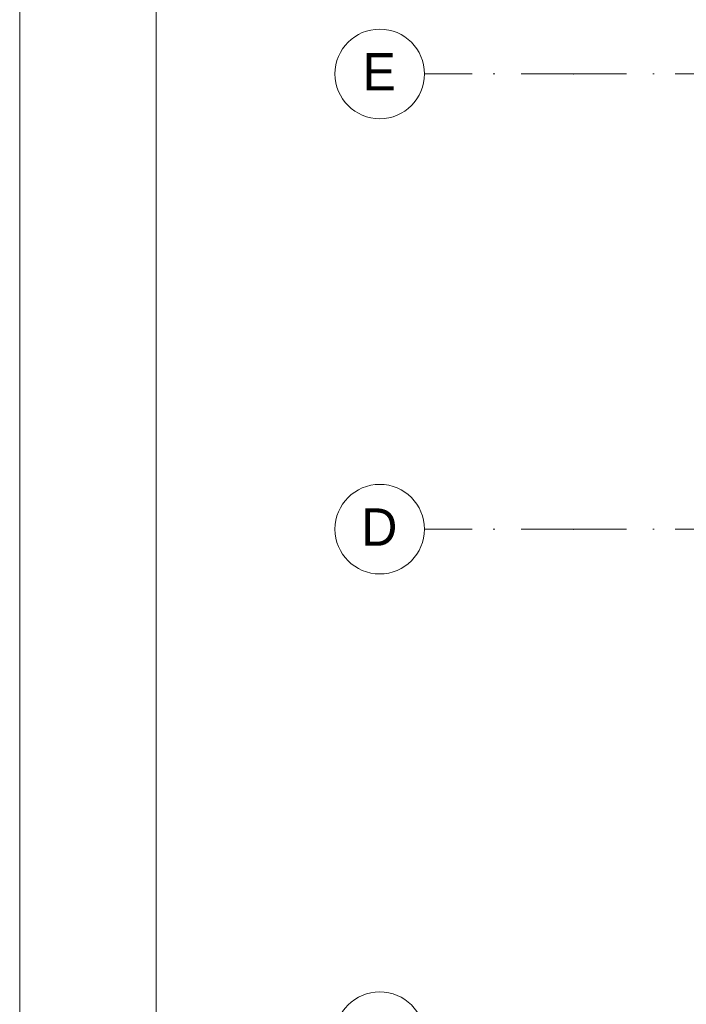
# Paper-space layout 'SA-902 Ruumi 103 siseviimistlused' of a CAD drawing. Header units: millimetres. Extents: x 15 to 415, y 5 to 292.
# Tile 21 of 71: x 15 to 60, y 130 to 196. Entities that reach past the tile are written whole.
import ezdxf
from ezdxf.xclip import XClip

# ---------------------------------------------------------------- set-up
doc = ezdxf.new("R2010")
doc.units = ezdxf.units.MM
doc.header["$MEASUREMENT"] = 0
doc.header["$XCLIPFRAME"] = 2
doc.linetypes.add('Dot & Dashed', pattern=[6.702778, 3.527778, -1.763889, 0, -1.411111])
doc.layers.add('AR - Teljed', color=7, linetype='Continuous')
doc.styles.add('GENERATED_STYLE_1', font='txt')

# ---------------------------------------------------------------- blocks, each defined once
blk = doc.blocks.new('Drawing_1_1', base_point=(61.449, 53.275))
at = {"layer": 'AR - Teljed', "color": 251, "linetype": 'Dot & Dashed', "lineweight": 13}
for p, q in [((52.131, 192.224), (42.131, 192.224)), ((52.131, 192.224), (244.201, 192.224)), ((52.131, 161.724), (42.131, 161.724)), ((52.131, 161.724), (244.201, 161.724))]:
    blk.add_line(p, q, dxfattribs=at)
at = {"layer": 'AR - Teljed', "color": 251, "linetype": 'Continuous', "lineweight": 13}
for centre in [(39.131, 192.224), (39.131, 161.724), (39.131, 127.724)]:
    blk.add_circle(centre, 3, dxfattribs=at)
at = {"layer": 'AR - Teljed', "color": 251, "linetype": 'Dot & Dashed', "lineweight": 13}
for p in [(52.131, 192.224), (52.131, 192.224), (52.131, 161.724), (52.131, 161.724)]:
    blk.add_point(p, dxfattribs=at)
at = {"layer": 'AR - Teljed', "color": 251, "linetype": 'Continuous', "lineweight": 13, "char_height": 2.5, "attachment_point": 4, "style": 'GENERATED_STYLE_1'}
for s, insert in [('{\\A1;E}', (37.988, 192.367)), ('{\\A1;D}', (37.897, 161.867))]:
    blk.add_mtext(s, dxfattribs=dict(at, insert=insert))

psp = doc.layouts.new('SA-902 Ruumi 103 siseviimistlused')

# ---------------------------------------------------------------- linework, layer by layer
at = {"color": 7, "linetype": 'Continuous', "lineweight": 9, "flags": 128}
psp.add_lwpolyline([(15, 292), (415, 292), (415, 5), (15, 5)], close=True, dxfattribs=at)

# ---------------------------------------------------------------- next in the draw order: block references
at = {"color": 7, "linetype": 'Continuous', "lineweight": 13}
ref = psp.add_blockref('Drawing_1_1', (61.449, 53.275), dxfattribs=at)
XClip(ref).set_block_clipping_path([(24.1555726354, 26.0866641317), (244.2005401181, 283.9995795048)])

doc.saveas('drawing.dxf')
